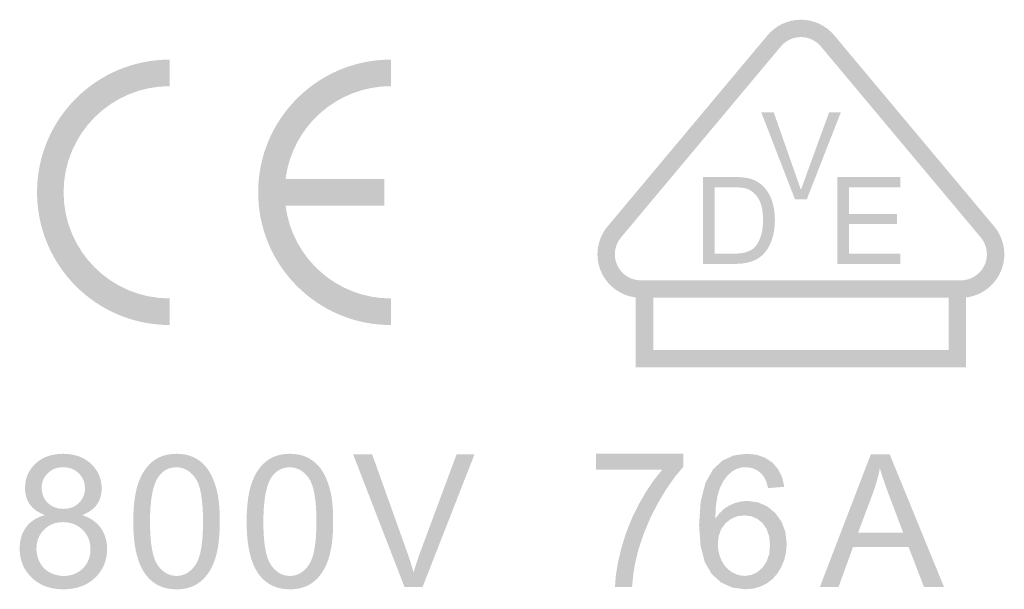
# Model space of a CAD drawing. Header units: inches. Extents: x 3728 to 5725, y -2497 to -825.
# Tile 7 of 17: x 5588.7 to 5597.6, y -2396.36 to -2391.21. Entities that reach past the tile are written whole.
import ezdxf

# ---------------------------------------------------------------- set-up
doc = ezdxf.new("R2010")
doc.units = ezdxf.units.IN
doc.header["$MEASUREMENT"] = 0
doc.layers.add('MARK', color=4, linetype='Continuous', lineweight=13)

msp = doc.modelspace()

# ---------------------------------------------------------------- hatches: boundary and pattern name
at = {"layer": 'MARK', "lineweight": 0}
h = msp.add_hatch(color=1, dxfattribs=at)
h.paths.add_polyline_path([(5596.199182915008, -2392.96612097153), (5596.199182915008, -2392.725561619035), (5596.663292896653, -2392.725561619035), (5596.663292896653, -2392.632808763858), (5596.095272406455, -2392.632808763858), (5596.095272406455, -2393.418520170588), (5596.663292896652, -2393.418520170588), (5596.663292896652, -2393.325767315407), (5596.199182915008, -2393.325767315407), (5596.199182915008, -2393.058320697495), (5596.633838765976, -2393.058320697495), (5596.633838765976, -2392.96612097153)], flags=0)
edge = h.paths.add_edge_path(flags=16)
edge.add_arc((5595.765000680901, -2391.60327829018), 0.2357108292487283, 39.42961149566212, 140.5703885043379)
edge.add_line((5595.582936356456, -2391.453571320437), (5594.136038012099, -2393.182085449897))
edge.add_arc((5594.318102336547, -2393.33179241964), 0.235710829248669, 140.5703885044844, 270)
edge.add_line((5594.318102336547, -2393.567503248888), (5597.211899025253, -2393.567503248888))
edge.add_arc((5597.211899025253, -2393.33179241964), 0.2357108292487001, 270, 399.4296114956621)
edge.add_line((5597.393963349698, -2393.182085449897), (5595.947065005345, -2391.453571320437))
edge = h.paths.add_edge_path(flags=0)
edge.add_spline(control_points=[(5594.880045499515, -2393.418520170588), (5594.880045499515, -2393.418520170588), (5595.163602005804, -2393.418520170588), (5595.163602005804, -2393.418520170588)], knot_values=[0.9166666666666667, 0.9166666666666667, 0.9166666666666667, 0.9166666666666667, 1, 1, 1, 1], degree=3, periodic=0)
edge.add_spline(control_points=[(5595.163602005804, -2393.418520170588), (5595.210980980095, -2393.418520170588), (5595.253053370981, -2393.414129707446), (5595.289827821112, -2393.405167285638)], knot_values=[0.8333333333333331, 0.8333333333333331, 0.8333333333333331, 0.8333333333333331, 0.9166666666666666, 0.9166666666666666, 0.9166666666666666, 0.9166666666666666], degree=3, periodic=0)
edge.add_spline(control_points=[(5595.289827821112, -2393.405167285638), (5595.326412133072, -2393.396204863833), (5595.357689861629, -2393.383033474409), (5595.383488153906, -2393.365653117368)], knot_values=[0.7500000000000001, 0.7500000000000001, 0.7500000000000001, 0.7500000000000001, 0.8333333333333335, 0.8333333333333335, 0.8333333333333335, 0.8333333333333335], degree=3, periodic=0)
edge.add_spline(control_points=[(5595.383488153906, -2393.365653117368), (5595.409467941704, -2393.348454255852), (5595.433243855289, -2393.324669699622), (5595.455014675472, -2393.294489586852)], knot_values=[0.6666666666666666, 0.6666666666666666, 0.6666666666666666, 0.6666666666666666, 0.75, 0.75, 0.75, 0.75], degree=3, periodic=0)
edge.add_spline(control_points=[(5595.455014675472, -2393.294489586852), (5595.476966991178, -2393.264300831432), (5595.494710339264, -2393.226074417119), (5595.508616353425, -2393.179974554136)], knot_values=[0.5833333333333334, 0.5833333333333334, 0.5833333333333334, 0.5833333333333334, 0.6666666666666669, 0.6666666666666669, 0.6666666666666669, 0.6666666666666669], degree=3, periodic=0)
edge.add_spline(control_points=[(5595.508616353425, -2393.179974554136), (5595.52270386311, -2393.133874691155), (5595.529652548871, -2393.080998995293), (5595.529652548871, -2393.021364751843)], knot_values=[0.5, 0.5, 0.5, 0.5, 0.5833333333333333, 0.5833333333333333, 0.5833333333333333, 0.5833333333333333], degree=3, periodic=0)
edge.add_spline(control_points=[(5595.529652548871, -2393.021364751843), (5595.529652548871, -2392.951298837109), (5595.519411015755, -2392.889106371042), (5595.498737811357, -2392.834588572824)], knot_values=[0.4166666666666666, 0.4166666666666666, 0.4166666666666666, 0.4166666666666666, 0.5, 0.5, 0.5, 0.5], degree=3, periodic=0)
edge.add_spline(control_points=[(5595.498737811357, -2392.834588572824), (5595.478246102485, -2392.780070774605), (5595.44714986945, -2392.735440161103), (5595.405803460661, -2392.700316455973)], knot_values=[0.3333333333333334, 0.3333333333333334, 0.3333333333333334, 0.3333333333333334, 0.4166666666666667, 0.4166666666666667, 0.4166666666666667, 0.4166666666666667], degree=3, periodic=0)
edge.add_spline(control_points=[(5595.405803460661, -2392.700316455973), (5595.373972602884, -2392.67323905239), (5595.3355560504, -2392.654398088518), (5595.290553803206, -2392.644147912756)], knot_values=[0.25, 0.25, 0.25, 0.25, 0.3333333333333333, 0.3333333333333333, 0.3333333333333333, 0.3333333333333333], degree=3, periodic=0)
edge.add_spline(control_points=[(5595.290553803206, -2392.644147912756), (5595.258359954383, -2392.636654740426), (5595.21170696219, -2392.632808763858), (5595.150612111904, -2392.632808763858)], knot_values=[0.1666666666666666, 0.1666666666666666, 0.1666666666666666, 0.1666666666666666, 0.25, 0.25, 0.25, 0.25], degree=3, periodic=0)
edge.add_spline(control_points=[(5595.150612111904, -2392.632808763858), (5595.150612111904, -2392.632808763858), (5594.880045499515, -2392.632808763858), (5594.880045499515, -2392.632808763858)], knot_values=[0.0833333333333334, 0.0833333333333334, 0.0833333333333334, 0.0833333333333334, 0.1666666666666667, 0.1666666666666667, 0.1666666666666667, 0.1666666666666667], degree=3, periodic=0)
edge.add_spline(control_points=[(5594.880045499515, -2392.632808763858), (5594.880045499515, -2392.632808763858), (5594.880045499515, -2393.418520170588), (5594.880045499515, -2393.418520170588)], knot_values=[0, 0, 0, 0, 0.0833333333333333, 0.0833333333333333, 0.0833333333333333, 0.0833333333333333], degree=3, periodic=0)
edge = h.paths.add_edge_path(flags=0)
edge.add_spline(control_points=[(5594.983956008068, -2392.725561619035), (5594.983956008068, -2392.725561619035), (5594.983956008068, -2393.325767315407), (5594.983956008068, -2393.325767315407)], knot_values=[0.9, 0.9, 0.9, 0.9, 1, 1, 1, 1], degree=3, periodic=0)
edge.add_spline(control_points=[(5594.983956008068, -2393.325767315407), (5594.983956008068, -2393.325767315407), (5595.151709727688, -2393.325767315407), (5595.151709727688, -2393.325767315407)], knot_values=[0, 0, 0, 0, 0.1, 0.1, 0.1, 0.1], degree=3, periodic=0)
edge.add_spline(control_points=[(5595.151709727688, -2393.325767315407), (5595.203479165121, -2393.325767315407), (5595.2442724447, -2393.321013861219), (5595.273726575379, -2393.311316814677)], knot_values=[0.1, 0.1, 0.1, 0.1, 0.2, 0.2, 0.2, 0.2], degree=3, periodic=0)
edge.add_spline(control_points=[(5595.273726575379, -2393.311316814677), (5595.303180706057, -2393.301619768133), (5595.326593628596, -2393.288085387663), (5595.344155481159, -2393.270523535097)], knot_values=[0.2, 0.2, 0.2, 0.2, 0.3, 0.3, 0.3, 0.3], degree=3, periodic=0)
edge.add_spline(control_points=[(5595.344155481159, -2393.270523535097), (5595.36885615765, -2393.246012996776), (5595.388060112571, -2393.212712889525), (5595.401784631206, -2393.171193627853)], knot_values=[0.3, 0.3, 0.3, 0.3, 0.4, 0.4, 0.4, 0.4], degree=3, periodic=0)
edge.add_spline(control_points=[(5595.401784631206, -2393.171193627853), (5595.415500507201, -2393.129484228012), (5595.422449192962, -2393.079175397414), (5595.422449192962, -2393.019722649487)], knot_values=[0.4, 0.4, 0.4, 0.4, 0.5, 0.5, 0.5, 0.5], degree=3, periodic=0)
edge.add_spline(control_points=[(5595.422449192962, -2393.019722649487), (5595.422449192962, -2392.937582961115), (5595.408914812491, -2392.874465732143), (5595.382027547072, -2392.830379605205)], knot_values=[0.5, 0.5, 0.5, 0.5, 0.6, 0.6, 0.6, 0.6], degree=3, periodic=0)
edge.add_spline(control_points=[(5595.382027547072, -2392.830379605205), (5595.354950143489, -2392.786111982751), (5595.322203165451, -2392.756657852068), (5595.283605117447, -2392.741654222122)], knot_values=[0.6, 0.6, 0.6, 0.6, 0.7, 0.7, 0.7, 0.7], degree=3, periodic=0)
edge.add_spline(control_points=[(5595.283605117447, -2392.741654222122), (5595.255801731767, -2392.730859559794), (5595.210799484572, -2392.725561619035), (5595.149142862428, -2392.725561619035)], knot_values=[0.7, 0.7, 0.7, 0.7, 0.8, 0.8, 0.8, 0.8], degree=3, periodic=0)
edge.add_spline(control_points=[(5595.149142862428, -2392.725561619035), (5595.149142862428, -2392.725561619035), (5594.983956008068, -2392.725561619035), (5594.983956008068, -2392.725561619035)], knot_values=[0.8, 0.8, 0.8, 0.8, 0.9, 0.9, 0.9, 0.9], degree=3, periodic=0)
h.paths.add_polyline_path([(5595.51995579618, -2392.049257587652), (5595.407264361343, -2392.049257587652), (5595.711675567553, -2392.834968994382), (5595.818325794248, -2392.834968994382), (5596.126021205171, -2392.049257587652), (5596.01992410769, -2392.049257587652), (5595.765277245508, -2392.748620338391)], flags=0)
h.paths.add_polyline_path([(5594.429305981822, -2393.724643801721), (5594.429305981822, -2394.196065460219), (5597.100695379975, -2394.196065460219), (5597.100695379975, -2393.724643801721)], flags=16)
edge = h.paths.add_edge_path()
edge.add_line((5597.515339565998, -2393.082280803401), (5596.068441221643, -2391.353766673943))
edge.add_arc((5595.765000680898, -2391.60327829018), 0.3928513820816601, 39.42961149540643, 140.570388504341)
edge.add_line((5595.461560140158, -2391.353766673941), (5594.014661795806, -2393.082280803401))
edge.add_arc((5594.318102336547, -2393.33179241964), 0.3928513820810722, 140.5703885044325, 263.2849261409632)
edge.add_line((5594.272165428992, -2393.721948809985), (5594.272165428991, -2394.353206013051))
edge.add_line((5594.272165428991, -2394.353206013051), (5597.257835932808, -2394.353206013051))
edge.add_line((5597.257835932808, -2394.353206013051), (5597.257835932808, -2393.721948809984))
edge.add_arc((5597.211899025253, -2393.33179241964), 0.3928513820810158, 276.7150738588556, 399.4296114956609)
edge = h.paths.add_edge_path()
edge.add_arc((5590.056618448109, -2392.771318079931), 1.199999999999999, 90, 270)
edge.add_line((5590.056618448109, -2393.971318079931), (5590.056618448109, -2393.731318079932))
edge.add_arc((5590.056618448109, -2392.771318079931), 0.9599999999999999, 90, 270, ccw=False)
edge.add_line((5590.056618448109, -2391.811318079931), (5590.056618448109, -2391.571318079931))
edge = h.paths.add_edge_path()
edge.add_arc((5592.056618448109, -2392.771318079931), 1.199999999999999, 90, 270)
edge.add_line((5592.056618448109, -2393.971318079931), (5592.056618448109, -2393.731318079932))
edge.add_arc((5592.056618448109, -2392.771318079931), 0.9599999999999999, 187.1807557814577, 270, ccw=False)
edge.add_line((5591.104147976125, -2392.891318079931), (5591.996618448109, -2392.891318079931))
edge.add_line((5591.996618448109, -2392.891318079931), (5591.996618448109, -2392.651318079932))
edge.add_line((5591.996618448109, -2392.651318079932), (5591.104147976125, -2392.651318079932))
edge.add_arc((5592.056618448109, -2392.771318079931), 0.9599999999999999, 90, 172.819244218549, ccw=False)
edge.add_line((5592.056618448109, -2391.811318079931), (5592.056618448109, -2391.571318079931))
h = msp.add_hatch(color=1, dxfattribs=at)
h.dxf.hatch_style = 1
h.paths.add_polyline_path([(5595.22674756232, -2395.566624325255), (5595.17298671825, -2395.579691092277), (5595.120956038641, -2395.601383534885), (5595.072254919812, -2395.632290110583), (5595.028880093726, -2395.672456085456), (5594.990781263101, -2395.721816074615), (5594.99617796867, -2395.610884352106), (5595.010074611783, -2395.518406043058), (5595.032425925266, -2395.444356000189), (5595.062492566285, -2395.384675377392), (5595.099077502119, -2395.335290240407), (5595.142200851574, -2395.296265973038), (5595.17954022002, -2395.27439749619), (5595.220661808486, -2395.261275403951), (5595.26564609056, -2395.256899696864), (5595.320951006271, -2395.263890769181), (5595.370109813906, -2395.28491428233), (5595.413122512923, -2395.320025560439), (5595.4352927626, -2395.351389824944), (5595.453806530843, -2395.393436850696), (5595.468729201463, -2395.44604089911), (5595.615079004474, -2395.434578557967), (5595.595046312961, -2395.347974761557), (5595.558949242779, -2395.274850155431), (5595.50670732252, -2395.215255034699), (5595.4406995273, -2395.171020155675), (5595.363390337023, -2395.144479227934), (5595.274850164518, -2395.135637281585), (5595.156786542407, -2395.150982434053), (5595.05616036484, -2395.19693238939), (5594.972921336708, -2395.273371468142), (5594.901491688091, -2395.399758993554), (5594.858685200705, -2395.568304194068), (5594.844431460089, -2395.779082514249), (5594.857297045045, -2395.966911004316), (5594.895984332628, -2396.115755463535), (5594.96062409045, -2396.225540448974), (5595.045548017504, -2396.300913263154), (5595.145620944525, -2396.346043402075), (5595.260893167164, -2396.361061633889), (5595.330366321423, -2396.355368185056), (5595.394684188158, -2396.338252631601), (5595.453917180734, -2396.309659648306), (5595.506596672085, -2396.270182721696), (5595.55120876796, -2396.220596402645), (5595.587693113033, -2396.161031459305), (5595.614772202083, -2396.094505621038), (5595.631098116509, -2396.024504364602), (5595.636565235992, -2395.950917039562), (5595.625032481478, -2395.843420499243), (5595.59047948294, -2395.750021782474), (5595.532941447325, -2395.670665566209), (5595.459107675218, -2395.610401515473), (5595.375516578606, -2395.574284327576), (5595.282117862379, -2395.56225364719)])
h.paths.add_polyline_path([(5595.252790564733, -2395.692468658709), (5595.189478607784, -2395.700400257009), (5595.132986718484, -2395.724220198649), (5595.083254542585, -2395.763993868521), (5595.044607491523, -2395.816703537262), (5595.021421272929, -2395.879286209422), (5595.013690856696, -2395.951746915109), (5595.017317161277, -2396.001846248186), (5595.02814074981, -2396.050461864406), (5595.046086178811, -2396.097583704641), (5595.070479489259, -2396.140259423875), (5595.100576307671, -2396.175531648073), (5595.13632130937, -2396.203465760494), (5595.175788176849, -2396.223765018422), (5595.21649231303, -2396.2359868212), (5595.258378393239, -2396.240075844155), (5595.317701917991, -2396.231696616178), (5595.371120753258, -2396.206553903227), (5595.41871034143, -2396.164652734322), (5595.455949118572, -2396.108397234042), (5595.478290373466, -2396.040226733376), (5595.485734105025, -2395.960146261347), (5595.478385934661, -2395.883023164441), (5595.456326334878, -2395.817639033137), (5595.419540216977, -2395.763993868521), (5595.371588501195, -2395.724220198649), (5595.31600695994, -2395.700400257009)], flags=16)
h.paths.add_polyline_path([(5594.18167978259, -2395.857799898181), (5594.140376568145, -2395.992131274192), (5594.110032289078, -2396.121556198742), (5594.091199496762, -2396.237597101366), (5594.083796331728, -2396.340315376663), (5594.237866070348, -2396.340315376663), (5594.249715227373, -2396.221951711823), (5594.268824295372, -2396.110106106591), (5594.295270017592, -2396.004640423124), (5594.342620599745, -2395.861125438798), (5594.401590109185, -2395.720081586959), (5594.472060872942, -2395.581682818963), (5594.548712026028, -2395.45370066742), (5594.625741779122, -2395.343778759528), (5594.703160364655, -2395.251968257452), (5594.703160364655, -2395.135446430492), (5593.91298633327, -2395.135446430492), (5593.91298633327, -2395.279544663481), (5594.511000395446, -2395.279544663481), (5594.436329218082, -2395.372664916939), (5594.364553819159, -2395.479107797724), (5594.295551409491, -2395.59874540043), (5594.233404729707, -2395.726630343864)])
edge = h.paths.add_edge_path(flags=16)
edge.add_spline(control_points=[(5596.414585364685, -2395.496299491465), (5596.414585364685, -2395.496299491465), (5596.282725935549, -2395.848043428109), (5596.282725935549, -2395.848043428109)], knot_values=[0.8, 0.8, 0.8, 0.8, 1, 1, 1, 1], degree=3, periodic=0)
edge.add_spline(control_points=[(5596.282725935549, -2395.848043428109), (5596.282725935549, -2395.848043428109), (5596.689787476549, -2395.848043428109), (5596.689787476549, -2395.848043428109)], knot_values=[0, 0, 0, 0, 0.2, 0.2, 0.2, 0.2], degree=3, periodic=0)
edge.add_spline(control_points=[(5596.689787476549, -2395.848043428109), (5596.689787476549, -2395.848043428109), (5596.564342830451, -2395.515860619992), (5596.564342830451, -2395.515860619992)], knot_values=[0.2, 0.2, 0.2, 0.2, 0.4, 0.4, 0.4, 0.4], degree=3, periodic=0)
edge.add_spline(control_points=[(5596.564342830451, -2395.515860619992), (5596.526349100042, -2395.415005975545), (5596.497838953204, -2395.332029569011), (5596.479406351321, -2395.266931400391)], knot_values=[0.4, 0.4, 0.4, 0.4, 0.6000000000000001, 0.6000000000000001, 0.6000000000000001, 0.6000000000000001], degree=3, periodic=0)
edge.add_spline(control_points=[(5596.479406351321, -2395.266931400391), (5596.464042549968, -2395.34402758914), (5596.442521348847, -2395.420312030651), (5596.414585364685, -2395.496299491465)], knot_values=[0.6000000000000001, 0.6000000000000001, 0.6000000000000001, 0.6000000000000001, 0.8, 0.8, 0.8, 0.8], degree=3, periodic=0)
edge = h.paths.add_edge_path()
edge.add_spline(control_points=[(5595.936565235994, -2396.340872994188), (5595.936565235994, -2396.340872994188), (5596.105309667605, -2396.340872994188), (5596.105309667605, -2396.340872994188)], knot_values=[0.875, 0.875, 0.875, 0.875, 1, 1, 1, 1], degree=3, periodic=0)
edge.add_spline(control_points=[(5596.105309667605, -2396.340872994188), (5596.105309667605, -2396.340872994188), (5596.236911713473, -2395.977388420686), (5596.236911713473, -2395.977388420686)], knot_values=[0.75, 0.75, 0.75, 0.75, 0.875, 0.875, 0.875, 0.875], degree=3, periodic=0)
edge.add_spline(control_points=[(5596.236911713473, -2395.977388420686), (5596.236911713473, -2395.977388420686), (5596.73867049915, -2395.977388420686), (5596.73867049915, -2395.977388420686)], knot_values=[0.625, 0.625, 0.625, 0.625, 0.75, 0.75, 0.75, 0.75], degree=3, periodic=0)
edge.add_spline(control_points=[(5596.73867049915, -2395.977388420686), (5596.73867049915, -2395.977388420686), (5596.878647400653, -2396.340872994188), (5596.878647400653, -2396.340872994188)], knot_values=[0.5, 0.5, 0.5, 0.5, 0.625, 0.625, 0.625, 0.625], degree=3, periodic=0)
edge.add_spline(control_points=[(5596.878647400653, -2396.340872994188), (5596.878647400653, -2396.340872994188), (5597.059686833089, -2396.340872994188), (5597.059686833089, -2396.340872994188)], knot_values=[0.375, 0.375, 0.375, 0.375, 0.5, 0.5, 0.5, 0.5], degree=3, periodic=0)
edge.add_spline(control_points=[(5597.059686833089, -2396.340872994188), (5597.059686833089, -2396.340872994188), (5596.568520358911, -2395.140932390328), (5596.568520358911, -2395.140932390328)], knot_values=[0.25, 0.25, 0.25, 0.25, 0.375, 0.375, 0.375, 0.375], degree=3, periodic=0)
edge.add_spline(control_points=[(5596.568520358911, -2395.140932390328), (5596.568520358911, -2395.140932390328), (5596.397538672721, -2395.140932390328), (5596.397538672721, -2395.140932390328)], knot_values=[0.125, 0.125, 0.125, 0.125, 0.25, 0.25, 0.25, 0.25], degree=3, periodic=0)
edge.add_spline(control_points=[(5596.397538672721, -2395.140932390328), (5596.397538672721, -2395.140932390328), (5595.936565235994, -2396.340872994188), (5595.936565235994, -2396.340872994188)], knot_values=[0, 0, 0, 0, 0.125, 0.125, 0.125, 0.125], degree=3, periodic=0)
edge = h.paths.add_edge_path()
edge.add_spline(control_points=[(5592.180340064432, -2396.340872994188), (5592.180340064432, -2396.340872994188), (5592.343224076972, -2396.340872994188), (5592.343224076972, -2396.340872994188)], knot_values=[0.8888888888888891, 0.8888888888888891, 0.8888888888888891, 0.8888888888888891, 1, 1, 1, 1], degree=3, periodic=0)
edge.add_spline(control_points=[(5592.343224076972, -2396.340872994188), (5592.343224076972, -2396.340872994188), (5592.813146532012, -2395.140932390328), (5592.813146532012, -2395.140932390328)], knot_values=[0.7777777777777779, 0.7777777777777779, 0.7777777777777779, 0.7777777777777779, 0.8888888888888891, 0.8888888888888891, 0.8888888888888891, 0.8888888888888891], degree=3, periodic=0)
edge.add_spline(control_points=[(5592.813146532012, -2395.140932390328), (5592.813146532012, -2395.140932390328), (5592.651094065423, -2395.140932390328), (5592.651094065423, -2395.140932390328)], knot_values=[0.6666666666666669, 0.6666666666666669, 0.6666666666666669, 0.6666666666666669, 0.7777777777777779, 0.7777777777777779, 0.7777777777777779, 0.7777777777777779], degree=3, periodic=0)
edge.add_spline(control_points=[(5592.651094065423, -2395.140932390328), (5592.651094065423, -2395.140932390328), (5592.327008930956, -2396.012590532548), (5592.327008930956, -2396.012590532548)], knot_values=[0.5555555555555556, 0.5555555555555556, 0.5555555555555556, 0.5555555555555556, 0.6666666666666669, 0.6666666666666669, 0.6666666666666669, 0.6666666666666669], degree=3, periodic=0)
edge.add_spline(control_points=[(5592.327008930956, -2396.012590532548), (5592.302418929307, -2396.078262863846), (5592.280917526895, -2396.143638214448), (5592.262187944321, -2396.209013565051)], knot_values=[0.4444444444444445, 0.4444444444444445, 0.4444444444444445, 0.4444444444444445, 0.5555555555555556, 0.5555555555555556, 0.5555555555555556, 0.5555555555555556], degree=3, periodic=0)
edge.add_spline(control_points=[(5592.262187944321, -2396.209013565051), (5592.24543823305, -2396.148092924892), (5592.224471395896, -2396.082440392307), (5592.199327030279, -2396.012590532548)], knot_values=[0.3333333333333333, 0.3333333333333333, 0.3333333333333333, 0.3333333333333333, 0.4444444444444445, 0.4444444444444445, 0.4444444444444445, 0.4444444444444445], degree=3, periodic=0)
edge.add_spline(control_points=[(5592.199327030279, -2396.012590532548), (5592.199327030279, -2396.012590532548), (5591.887536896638, -2395.140932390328), (5591.887536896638, -2395.140932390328)], knot_values=[0.2222222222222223, 0.2222222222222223, 0.2222222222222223, 0.2222222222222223, 0.3333333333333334, 0.3333333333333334, 0.3333333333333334, 0.3333333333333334], degree=3, periodic=0)
edge.add_spline(control_points=[(5591.887536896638, -2395.140932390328), (5591.887536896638, -2395.140932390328), (5591.715446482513, -2395.140932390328), (5591.715446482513, -2395.140932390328)], knot_values=[0.1111111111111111, 0.1111111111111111, 0.1111111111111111, 0.1111111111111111, 0.2222222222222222, 0.2222222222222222, 0.2222222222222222, 0.2222222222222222], degree=3, periodic=0)
edge.add_spline(control_points=[(5591.715446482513, -2395.140932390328), (5591.715446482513, -2395.140932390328), (5592.180340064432, -2396.340872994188), (5592.180340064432, -2396.340872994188)], knot_values=[0, 0, 0, 0, 0.1111111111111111, 0.1111111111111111, 0.1111111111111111, 0.1111111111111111], degree=3, periodic=0)
edge = h.paths.add_edge_path(flags=16)
edge.add_spline(control_points=[(5590.979706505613, -2395.34402758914), (5590.929140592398, -2395.416946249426), (5590.903719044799, -2395.552171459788), (5590.903719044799, -2395.749148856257)], knot_values=[0.875, 0.875, 0.875, 0.875, 1, 1, 1, 1], degree=3, periodic=0)
edge.add_spline(control_points=[(5590.903719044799, -2395.749148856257), (5590.903719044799, -2395.946106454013), (5590.926903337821, -2396.0771343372), (5590.97301454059, -2396.142509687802)], knot_values=[0, 0, 0, 0, 0.125, 0.125, 0.125, 0.125], degree=3, periodic=0)
edge.add_spline(control_points=[(5590.97301454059, -2396.142509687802), (5591.019105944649, -2396.207607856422), (5591.075809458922, -2396.240295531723), (5591.143422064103, -2396.240295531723)], knot_values=[0.125, 0.125, 0.125, 0.125, 0.25, 0.25, 0.25, 0.25], degree=3, periodic=0)
edge.add_spline(control_points=[(5591.143422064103, -2396.240295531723), (5591.211311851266, -2396.240295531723), (5591.268035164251, -2396.207330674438), (5591.314126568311, -2396.141955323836)], knot_values=[0.25, 0.25, 0.25, 0.25, 0.375, 0.375, 0.375, 0.375], degree=3, periodic=0)
edge.add_spline(control_points=[(5591.314126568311, -2396.141955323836), (5591.360237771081, -2396.076579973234), (5591.383422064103, -2395.945552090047), (5591.383422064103, -2395.749148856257)], knot_values=[0.375, 0.375, 0.375, 0.375, 0.5, 0.5, 0.5, 0.5], degree=3, periodic=0)
edge.add_spline(control_points=[(5591.383422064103, -2395.749148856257), (5591.383422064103, -2395.551617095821), (5591.360237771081, -2395.420312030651), (5591.314126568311, -2395.355491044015)], knot_values=[0.5, 0.5, 0.5, 0.5, 0.625, 0.625, 0.625, 0.625], degree=3, periodic=0)
edge.add_spline(control_points=[(5591.314126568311, -2395.355491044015), (5591.268035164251, -2395.290392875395), (5591.210757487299, -2395.257982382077), (5591.142036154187, -2395.257982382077)], knot_values=[0.625, 0.625, 0.625, 0.625, 0.75, 0.75, 0.75, 0.75], degree=3, periodic=0)
edge.add_spline(control_points=[(5591.142036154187, -2395.257982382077), (5591.074146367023, -2395.257982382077), (5591.020214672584, -2395.286769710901), (5590.979706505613, -2395.34402758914)], knot_values=[0.75, 0.75, 0.75, 0.75, 0.875, 0.875, 0.875, 0.875], degree=3, periodic=0)
edge = h.paths.add_edge_path()
edge.add_spline(control_points=[(5590.752298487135, -2395.749148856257), (5590.752298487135, -2395.974319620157), (5590.791955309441, -2396.137203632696), (5590.871031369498, -2396.236949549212)], knot_values=[0.9166666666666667, 0.9166666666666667, 0.9166666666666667, 0.9166666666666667, 1, 1, 1, 1], degree=3, periodic=0)
edge.add_spline(control_points=[(5590.871031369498, -2396.236949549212), (5590.936961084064, -2396.319925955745), (5591.027757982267, -2396.361265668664), (5591.143422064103, -2396.361265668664)], knot_values=[0.8333333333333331, 0.8333333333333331, 0.8333333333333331, 0.8333333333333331, 0.9166666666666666, 0.9166666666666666, 0.9166666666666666, 0.9166666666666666], degree=3, periodic=0)
edge.add_spline(control_points=[(5591.143422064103, -2396.361265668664), (5591.231427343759, -2396.361265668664), (5591.304068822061, -2396.33780419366), (5591.419178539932, -2396.243364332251), (5591.462478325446, -2396.176603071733), (5591.491542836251, -2396.089983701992)], knot_values=[0.6666666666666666, 0.6666666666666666, 0.6666666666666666, 0.6666666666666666, 0.75, 0.75, 0.8333333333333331, 0.8333333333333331, 0.8333333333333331, 0.8333333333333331], degree=3, periodic=0)
edge.add_spline(control_points=[(5591.491542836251, -2396.089983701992), (5591.520310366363, -2396.003384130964), (5591.534842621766, -2395.889957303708), (5591.534842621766, -2395.749148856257)], knot_values=[0.5833333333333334, 0.5833333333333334, 0.5833333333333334, 0.5833333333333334, 0.6666666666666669, 0.6666666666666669, 0.6666666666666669, 0.6666666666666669], degree=3, periodic=0)
edge.add_spline(control_points=[(5591.534842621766, -2395.749148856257), (5591.534842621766, -2395.630118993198), (5591.525913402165, -2395.535698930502), (5591.507738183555, -2395.46557188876)], knot_values=[0.5, 0.5, 0.5, 0.5, 0.5833333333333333, 0.5833333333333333, 0.5833333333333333, 0.5833333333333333], degree=3, periodic=0)
edge.add_spline(control_points=[(5591.507738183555, -2395.46557188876), (5591.48985994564, -2395.395444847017), (5591.464992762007, -2395.335929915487), (5591.433433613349, -2395.287046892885)], knot_values=[0.4166666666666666, 0.4166666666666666, 0.4166666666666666, 0.4166666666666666, 0.5, 0.5, 0.5, 0.5], degree=3, periodic=0)
edge.add_spline(control_points=[(5591.433433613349, -2395.287046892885), (5591.401577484, -2395.238144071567), (5591.361623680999, -2395.200704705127), (5591.313017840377, -2395.175005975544)], knot_values=[0.3333333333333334, 0.3333333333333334, 0.3333333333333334, 0.3333333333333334, 0.4166666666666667, 0.4166666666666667, 0.4166666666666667, 0.4166666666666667], degree=3, periodic=0)
edge.add_spline(control_points=[(5591.313017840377, -2395.175005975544), (5591.264392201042, -2395.149030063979), (5591.207965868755, -2395.135903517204), (5591.143422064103, -2395.135903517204)], knot_values=[0.25, 0.25, 0.25, 0.25, 0.3333333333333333, 0.3333333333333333, 0.3333333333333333, 0.3333333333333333], degree=3, periodic=0)
edge.add_spline(control_points=[(5591.143422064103, -2395.135903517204), (5591.056268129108, -2395.135903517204), (5590.983903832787, -2395.159364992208), (5590.926348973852, -2395.206307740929)], knot_values=[0.1666666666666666, 0.1666666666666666, 0.1666666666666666, 0.1666666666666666, 0.25, 0.25, 0.25, 0.25], degree=3, periodic=0)
edge.add_spline(control_points=[(5590.926348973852, -2395.206307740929), (5590.868794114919, -2395.253230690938), (5590.825217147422, -2395.32001175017), (5590.796152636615, -2395.406611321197)], knot_values=[0.0833333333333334, 0.0833333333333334, 0.0833333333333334, 0.0833333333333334, 0.1666666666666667, 0.1666666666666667, 0.1666666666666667, 0.1666666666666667], degree=3, periodic=0)
edge.add_spline(control_points=[(5590.796152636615, -2395.406611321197), (5590.766810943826, -2395.492953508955), (5590.752298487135, -2395.60721188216), (5590.752298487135, -2395.749148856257)], knot_values=[0, 0, 0, 0, 0.0833333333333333, 0.0833333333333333, 0.0833333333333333, 0.0833333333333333], degree=3, periodic=0)
edge = h.paths.add_edge_path(flags=16)
edge.add_spline(control_points=[(5589.954251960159, -2395.34402758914), (5589.903686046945, -2395.416946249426), (5589.878264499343, -2395.552171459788), (5589.878264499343, -2395.749148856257)], knot_values=[0.875, 0.875, 0.875, 0.875, 1, 1, 1, 1], degree=3, periodic=0)
edge.add_spline(control_points=[(5589.878264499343, -2395.749148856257), (5589.878264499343, -2395.946106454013), (5589.901448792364, -2396.0771343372), (5589.947559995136, -2396.142509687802)], knot_values=[0, 0, 0, 0, 0.125, 0.125, 0.125, 0.125], degree=3, periodic=0)
edge.add_spline(control_points=[(5589.947559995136, -2396.142509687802), (5589.993651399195, -2396.207607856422), (5590.050354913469, -2396.240295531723), (5590.117967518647, -2396.240295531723)], knot_values=[0.125, 0.125, 0.125, 0.125, 0.25, 0.25, 0.25, 0.25], degree=3, periodic=0)
edge.add_spline(control_points=[(5590.117967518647, -2396.240295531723), (5590.185857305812, -2396.240295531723), (5590.242580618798, -2396.207330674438), (5590.288672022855, -2396.141955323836)], knot_values=[0.25, 0.25, 0.25, 0.25, 0.375, 0.375, 0.375, 0.375], degree=3, periodic=0)
edge.add_spline(control_points=[(5590.288672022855, -2396.141955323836), (5590.334783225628, -2396.076579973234), (5590.357967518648, -2395.945552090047), (5590.357967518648, -2395.749148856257)], knot_values=[0.375, 0.375, 0.375, 0.375, 0.5, 0.5, 0.5, 0.5], degree=3, periodic=0)
edge.add_spline(control_points=[(5590.357967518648, -2395.749148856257), (5590.357967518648, -2395.551617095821), (5590.334783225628, -2395.420312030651), (5590.288672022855, -2395.355491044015)], knot_values=[0.5, 0.5, 0.5, 0.5, 0.625, 0.625, 0.625, 0.625], degree=3, periodic=0)
edge.add_spline(control_points=[(5590.288672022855, -2395.355491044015), (5590.242580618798, -2395.290392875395), (5590.185302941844, -2395.257982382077), (5590.116581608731, -2395.257982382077)], knot_values=[0.625, 0.625, 0.625, 0.625, 0.75, 0.75, 0.75, 0.75], degree=3, periodic=0)
edge.add_spline(control_points=[(5590.116581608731, -2395.257982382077), (5590.048691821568, -2395.257982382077), (5589.994760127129, -2395.286769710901), (5589.954251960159, -2395.34402758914)], knot_values=[0.75, 0.75, 0.75, 0.75, 0.875, 0.875, 0.875, 0.875], degree=3, periodic=0)
edge = h.paths.add_edge_path()
edge.add_spline(control_points=[(5589.726843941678, -2395.749148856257), (5589.726843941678, -2395.974319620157), (5589.766500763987, -2396.137203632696), (5589.845576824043, -2396.236949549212)], knot_values=[0.9166666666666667, 0.9166666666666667, 0.9166666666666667, 0.9166666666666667, 1, 1, 1, 1], degree=3, periodic=0)
edge.add_spline(control_points=[(5589.845576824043, -2396.236949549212), (5589.911506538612, -2396.319925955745), (5590.002303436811, -2396.361265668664), (5590.117967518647, -2396.361265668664)], knot_values=[0.8333333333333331, 0.8333333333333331, 0.8333333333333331, 0.8333333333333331, 0.9166666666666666, 0.9166666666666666, 0.9166666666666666, 0.9166666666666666], degree=3, periodic=0)
edge.add_spline(control_points=[(5590.117967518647, -2396.361265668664), (5590.205972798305, -2396.361265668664), (5590.278614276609, -2396.33780419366), (5590.393723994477, -2396.243364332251), (5590.437023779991, -2396.176603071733), (5590.466088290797, -2396.089983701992)], knot_values=[0.6666666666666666, 0.6666666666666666, 0.6666666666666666, 0.6666666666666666, 0.75, 0.75, 0.8333333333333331, 0.8333333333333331, 0.8333333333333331, 0.8333333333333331], degree=3, periodic=0)
edge.add_spline(control_points=[(5590.466088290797, -2396.089983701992), (5590.494855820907, -2396.003384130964), (5590.509388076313, -2395.889957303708), (5590.509388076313, -2395.749148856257)], knot_values=[0.5833333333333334, 0.5833333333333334, 0.5833333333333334, 0.5833333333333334, 0.6666666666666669, 0.6666666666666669, 0.6666666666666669, 0.6666666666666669], degree=3, periodic=0)
edge.add_spline(control_points=[(5590.509388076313, -2395.749148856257), (5590.509388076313, -2395.630118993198), (5590.500458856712, -2395.535698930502), (5590.482283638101, -2395.46557188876)], knot_values=[0.5, 0.5, 0.5, 0.5, 0.5833333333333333, 0.5833333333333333, 0.5833333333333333, 0.5833333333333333], degree=3, periodic=0)
edge.add_spline(control_points=[(5590.482283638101, -2395.46557188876), (5590.464405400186, -2395.395444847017), (5590.439538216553, -2395.335929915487), (5590.407979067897, -2395.287046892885)], knot_values=[0.4166666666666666, 0.4166666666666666, 0.4166666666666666, 0.4166666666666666, 0.5, 0.5, 0.5, 0.5], degree=3, periodic=0)
edge.add_spline(control_points=[(5590.407979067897, -2395.287046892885), (5590.376122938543, -2395.238144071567), (5590.336169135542, -2395.200704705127), (5590.287563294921, -2395.175005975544)], knot_values=[0.3333333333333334, 0.3333333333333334, 0.3333333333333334, 0.3333333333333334, 0.4166666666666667, 0.4166666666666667, 0.4166666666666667, 0.4166666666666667], degree=3, periodic=0)
edge.add_spline(control_points=[(5590.287563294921, -2395.175005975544), (5590.238937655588, -2395.149030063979), (5590.182511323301, -2395.135903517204), (5590.117967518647, -2395.135903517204)], knot_values=[0.25, 0.25, 0.25, 0.25, 0.3333333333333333, 0.3333333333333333, 0.3333333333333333, 0.3333333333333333], degree=3, periodic=0)
edge.add_spline(control_points=[(5590.117967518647, -2395.135903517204), (5590.030813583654, -2395.135903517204), (5589.958449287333, -2395.159364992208), (5589.900894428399, -2395.206307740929)], knot_values=[0.1666666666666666, 0.1666666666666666, 0.1666666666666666, 0.1666666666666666, 0.25, 0.25, 0.25, 0.25], degree=3, periodic=0)
edge.add_spline(control_points=[(5589.900894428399, -2395.206307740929), (5589.843339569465, -2395.253230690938), (5589.799762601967, -2395.32001175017), (5589.770698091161, -2395.406611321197)], knot_values=[0.0833333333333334, 0.0833333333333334, 0.0833333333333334, 0.0833333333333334, 0.1666666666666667, 0.1666666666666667, 0.1666666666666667, 0.1666666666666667], degree=3, periodic=0)
edge.add_spline(control_points=[(5589.770698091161, -2395.406611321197), (5589.741356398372, -2395.492953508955), (5589.726843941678, -2395.60721188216), (5589.726843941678, -2395.749148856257)], knot_values=[0, 0, 0, 0, 0.0833333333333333, 0.0833333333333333, 0.0833333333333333, 0.0833333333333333], degree=3, periodic=0)
edge = h.paths.add_edge_path(flags=16)
edge.add_spline(control_points=[(5588.919591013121, -2395.82262188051), (5588.874034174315, -2395.868713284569), (5588.851127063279, -2395.92599096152), (5588.851127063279, -2395.994712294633)], knot_values=[0.8888888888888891, 0.8888888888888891, 0.8888888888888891, 0.8888888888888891, 1, 1, 1, 1], degree=3, periodic=0)
edge.add_spline(control_points=[(5588.851127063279, -2395.994712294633), (5588.851127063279, -2396.036626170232), (5588.861184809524, -2396.077411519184), (5588.881023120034, -2396.116533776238)], knot_values=[0, 0, 0, 0, 0.1111111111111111, 0.1111111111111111, 0.1111111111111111, 0.1111111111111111], degree=3, periodic=0)
edge.add_spline(control_points=[(5588.881023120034, -2396.116533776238), (5588.900861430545, -2396.15591341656), (5588.930480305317, -2396.186383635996), (5588.969879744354, -2396.207885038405)], knot_values=[0.1111111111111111, 0.1111111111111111, 0.1111111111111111, 0.1111111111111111, 0.2222222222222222, 0.2222222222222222, 0.2222222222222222, 0.2222222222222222], degree=3, periodic=0)
edge.add_spline(control_points=[(5588.969879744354, -2396.207885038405), (5589.009259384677, -2396.229406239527), (5589.051450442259, -2396.240295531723), (5589.096710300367, -2396.240295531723)], knot_values=[0.2222222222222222, 0.2222222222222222, 0.2222222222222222, 0.2222222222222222, 0.3333333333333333, 0.3333333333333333, 0.3333333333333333, 0.3333333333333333], degree=3, periodic=0)
edge.add_spline(control_points=[(5589.096710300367, -2396.240295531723), (5589.167114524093, -2396.240295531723), (5589.225223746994, -2396.217665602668), (5589.271037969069, -2396.172128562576)], knot_values=[0.3333333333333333, 0.3333333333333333, 0.3333333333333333, 0.3333333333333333, 0.4444444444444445, 0.4444444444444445, 0.4444444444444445, 0.4444444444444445], degree=3, periodic=0)
edge.add_spline(control_points=[(5589.271037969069, -2396.172128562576), (5589.316871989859, -2396.126868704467), (5589.339779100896, -2396.069313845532), (5589.339779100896, -2395.999463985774)], knot_values=[0.4444444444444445, 0.4444444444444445, 0.4444444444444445, 0.4444444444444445, 0.5555555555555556, 0.5555555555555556, 0.5555555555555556, 0.5555555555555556], degree=3, periodic=0)
edge.add_spline(control_points=[(5589.339779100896, -2395.999463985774), (5589.339779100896, -2395.928505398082), (5589.316297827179, -2395.869841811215), (5589.269097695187, -2395.82345342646)], knot_values=[0.5555555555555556, 0.5555555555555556, 0.5555555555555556, 0.5555555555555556, 0.6666666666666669, 0.6666666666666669, 0.6666666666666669, 0.6666666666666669], degree=3, periodic=0)
edge.add_spline(control_points=[(5589.269097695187, -2395.82345342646), (5589.221877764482, -2395.777084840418), (5589.162640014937, -2395.753880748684), (5589.091681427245, -2395.753880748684)], knot_values=[0.6666666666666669, 0.6666666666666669, 0.6666666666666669, 0.6666666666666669, 0.7777777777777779, 0.7777777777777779, 0.7777777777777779, 0.7777777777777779], degree=3, periodic=0)
edge.add_spline(control_points=[(5589.091681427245, -2395.753880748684), (5589.022385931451, -2395.753880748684), (5588.965128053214, -2395.776807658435), (5588.919591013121, -2395.82262188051)], knot_values=[0.7777777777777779, 0.7777777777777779, 0.7777777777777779, 0.7777777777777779, 0.8888888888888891, 0.8888888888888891, 0.8888888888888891, 0.8888888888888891], degree=3, periodic=0)
edge = h.paths.add_edge_path(flags=16)
edge.add_spline(control_points=[(5588.954218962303, -2395.311062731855), (5588.917076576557, -2395.34711618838), (5588.898624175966, -2395.390415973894), (5588.898624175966, -2395.440427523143)], knot_values=[0.875, 0.875, 0.875, 0.875, 1, 1, 1, 1], degree=3, periodic=0)
edge.add_spline(control_points=[(5588.898624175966, -2395.440427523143), (5588.898624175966, -2395.497131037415), (5588.917076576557, -2395.54351942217), (5588.953387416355, -2395.579553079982)], knot_values=[0, 0, 0, 0, 0.125, 0.125, 0.125, 0.125], degree=3, periodic=0)
edge.add_spline(control_points=[(5588.953387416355, -2395.579553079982), (5588.989995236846, -2395.615586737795), (5589.03747255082, -2395.633761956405), (5589.095878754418, -2395.633761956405)], knot_values=[0.125, 0.125, 0.125, 0.125, 0.25, 0.25, 0.25, 0.25], degree=3, periodic=0)
edge.add_spline(control_points=[(5589.095878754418, -2395.633761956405), (5589.152582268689, -2395.633761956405), (5589.199247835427, -2395.615883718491), (5589.235558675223, -2395.580107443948)], knot_values=[0.25, 0.25, 0.25, 0.25, 0.375, 0.375, 0.375, 0.375], degree=3, periodic=0)
edge.add_spline(control_points=[(5589.235558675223, -2395.580107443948), (5589.271889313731, -2395.54435096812), (5589.289767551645, -2395.500496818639), (5589.289767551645, -2395.448802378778)], knot_values=[0.375, 0.375, 0.375, 0.375, 0.5, 0.5, 0.5, 0.5], degree=3, periodic=0)
edge.add_spline(control_points=[(5589.289767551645, -2395.448802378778), (5589.289767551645, -2395.394593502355), (5589.271315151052, -2395.349333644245), (5589.233895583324, -2395.312468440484)], knot_values=[0.5, 0.5, 0.5, 0.5, 0.625, 0.625, 0.625, 0.625], degree=3, periodic=0)
edge.add_spline(control_points=[(5589.233895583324, -2395.312468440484), (5589.196456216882, -2395.275583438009), (5589.150067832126, -2395.257150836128), (5589.094195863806, -2395.257150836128)], knot_values=[0.625, 0.625, 0.625, 0.625, 0.75, 0.75, 0.75, 0.75], degree=3, periodic=0)
edge.add_spline(control_points=[(5589.094195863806, -2395.257150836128), (5589.038046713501, -2395.257150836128), (5588.991381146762, -2395.275306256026), (5588.954218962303, -2395.311062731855)], knot_values=[0.75, 0.75, 0.75, 0.75, 0.875, 0.875, 0.875, 0.875], degree=3, periodic=0)
edge = h.paths.add_edge_path()
edge.add_spline(control_points=[(5588.928243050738, -2395.690188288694), (5588.855047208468, -2395.709195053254), (5588.798601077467, -2395.745228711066), (5588.759221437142, -2395.797754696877)], knot_values=[0.9375, 0.9375, 0.9375, 0.9375, 1, 1, 1, 1], degree=3, periodic=0)
edge.add_spline(control_points=[(5588.759221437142, -2395.797754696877), (5588.719544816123, -2395.850557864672), (5588.699706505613, -2395.915933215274), (5588.699706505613, -2395.993880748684)], knot_values=[0.875, 0.875, 0.875, 0.875, 0.9375, 0.9375, 0.9375, 0.9375], degree=3, periodic=0)
edge.add_spline(control_points=[(5588.699706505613, -2395.993880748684), (5588.699706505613, -2396.098655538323), (5588.736017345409, -2396.186086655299), (5588.881300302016, -2396.326340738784), (5588.976571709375, -2396.361265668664), (5589.213483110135, -2396.361265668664), (5589.309031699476, -2396.326340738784), (5589.381673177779, -2396.256490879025)], knot_values=[0.6875, 0.6875, 0.6875, 0.6875, 0.75, 0.75, 0.8125, 0.8125, 0.875, 0.875, 0.875, 0.875], degree=3, periodic=0)
edge.add_spline(control_points=[(5589.381673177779, -2396.256490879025), (5589.454037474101, -2396.18666081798), (5589.49036811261, -2396.100595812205), (5589.49036811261, -2395.997781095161)], knot_values=[0.625, 0.625, 0.625, 0.625, 0.6875, 0.6875, 0.6875, 0.6875], degree=3, periodic=0)
edge.add_spline(control_points=[(5589.49036811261, -2395.997781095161), (5589.49036811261, -2395.923753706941), (5589.471084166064, -2395.859784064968), (5589.432813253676, -2395.806406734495)], knot_values=[0.5625, 0.5625, 0.5625, 0.5625, 0.625, 0.625, 0.625, 0.625], degree=3, periodic=0)
edge.add_spline(control_points=[(5589.432813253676, -2395.806406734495), (5589.39424536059, -2395.752772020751), (5589.338096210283, -2395.714223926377), (5589.264623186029, -2395.690188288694)], knot_values=[0.5, 0.5, 0.5, 0.5, 0.5625, 0.5625, 0.5625, 0.5625], degree=3, periodic=0)
edge.add_spline(control_points=[(5589.264623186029, -2395.690188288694), (5589.324118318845, -2395.667835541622), (5589.368269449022, -2395.635999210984), (5589.397611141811, -2395.594916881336)], knot_values=[0.4375, 0.4375, 0.4375, 0.4375, 0.5, 0.5, 0.5, 0.5], degree=3, periodic=0)
edge.add_spline(control_points=[(5589.397611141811, -2395.594916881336), (5589.426655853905, -2395.553577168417), (5589.441188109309, -2395.505248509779), (5589.441188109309, -2395.449633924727)], knot_values=[0.375, 0.375, 0.375, 0.375, 0.4375, 0.4375, 0.4375, 0.4375], degree=3, periodic=0)
edge.add_spline(control_points=[(5589.441188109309, -2395.449633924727), (5589.441188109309, -2395.36220280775), (5589.409331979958, -2395.288155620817), (5589.345639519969, -2395.227254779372)], knot_values=[0.3125, 0.3125, 0.3125, 0.3125, 0.375, 0.375, 0.375, 0.375], degree=3, periodic=0)
edge.add_spline(control_points=[(5589.345639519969, -2395.227254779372), (5589.281669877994, -2395.166353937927), (5589.197287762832, -2395.135903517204), (5589.092512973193, -2395.135903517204)], knot_values=[0.25, 0.25, 0.25, 0.25, 0.3125, 0.3125, 0.3125, 0.3125], degree=3, periodic=0)
edge.add_spline(control_points=[(5589.092512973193, -2395.135903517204), (5588.988312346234, -2395.135903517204), (5588.905058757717, -2395.165779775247), (5588.779336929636, -2395.284809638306), (5588.74803516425, -2395.358005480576), (5588.74803516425, -2395.445456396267)], knot_values=[0.125, 0.125, 0.125, 0.125, 0.1875, 0.1875, 0.25, 0.25, 0.25, 0.25], degree=3, periodic=0)
edge.add_spline(control_points=[(5588.74803516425, -2395.445456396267), (5588.74803516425, -2395.503288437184), (5588.762844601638, -2395.553022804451), (5588.792186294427, -2395.594362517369)], knot_values=[0.0625, 0.0625, 0.0625, 0.0625, 0.125, 0.125, 0.125, 0.125], degree=3, periodic=0)
edge.add_spline(control_points=[(5588.792186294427, -2395.594362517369), (5588.8218051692, -2395.635999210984), (5588.86706502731, -2395.667835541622), (5588.928243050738, -2395.690188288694)], knot_values=[0, 0, 0, 0, 0.0625, 0.0625, 0.0625, 0.0625], degree=3, periodic=0)

doc.saveas('drawing.dxf')
